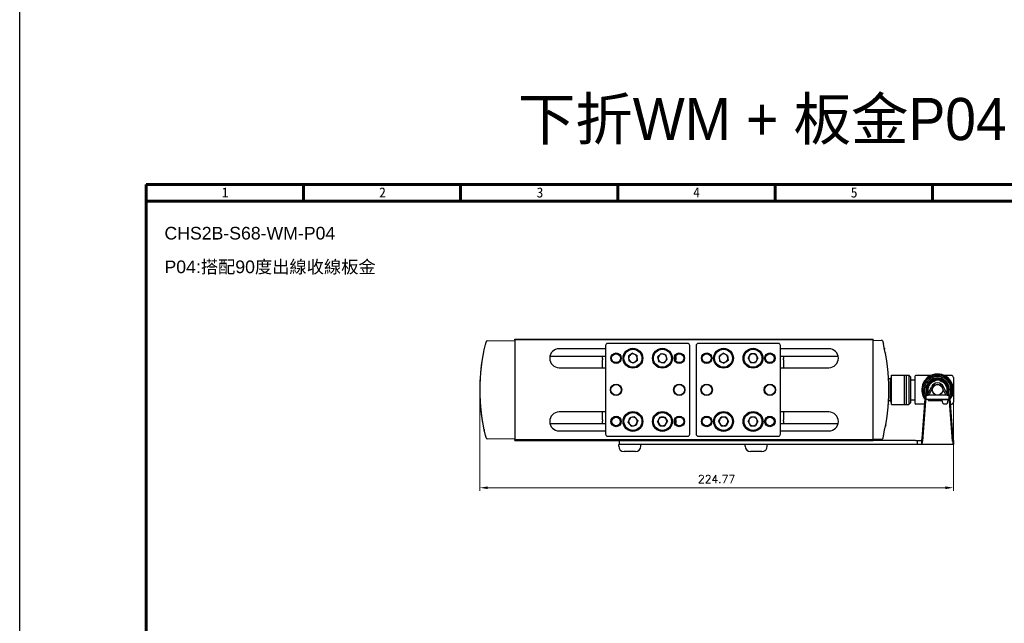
# Model space of a CAD drawing. Header units: inches. Extents: x 0 to 6721, y -3375 to 1330.
# Tile 163 of 198: x 5316 to 5783, y -1236 to -950. Entities that reach past the tile are written whole.
import ezdxf

# ---------------------------------------------------------------- set-up
doc = ezdxf.new("R2010")
doc.units = ezdxf.units.IN
doc.header["$MEASUREMENT"] = 0
for name, color, linetype, lineweight in [('AM_0', 7, 'Continuous', 30), ('AM_5', 3, 'Continuous', 15), ('可見 (ISO)', 7, 'Continuous', 25)]:
    doc.layers.add(name, color=color, linetype=linetype, lineweight=lineweight)
doc.layers.add('BORDER', color=7, linetype='Continuous')
doc.styles.get("Standard").update_dxf_attribs({"font": 'arial.ttf'})
doc.styles.add('尺寸標註', font='romans.shx', dxfattribs={"bigfont": 'CHINESET.SHX'})
doc.styles.add('標題欄', font='txt')
doc.dimstyles.new('CNS1.5$0', dxfattribs={"dimtxt": 3.75, "dimasz": 3.75, "dimexe": 1.5, "dimexo": 1.5, "dimgap": 2.25, "dimtad": 1, "dimtoh": 1, "dimdsep": 46, "dimtxsty": '尺寸標註', "dimcen": 0, "dimclrd": 2, "dimclre": 2, "dimclrt": 1, "dimadec": 0, "dimazin": 2, "dimtp": 0.1, "dimtm": 0.1, "dimtfac": 0.71, "dimtmove": 0, "dimatfit": 0, "dimfxl": 0, "dimlwd": 13, "dimlwe": 13, "dimarcsym": 0})

# ---------------------------------------------------------------- blocks, each defined once
blk = doc.blocks.new('A4-英文圖框-橫式')
at = {"layer": 'BORDER', "color": 123, "linetype": 'Continuous', "lineweight": 60, "ltscale": 25.4}
for p, q in [((2201.45, 183.5), (2201.45, 188.79)), ((2251.2, 183.5), (2251.2, 188.79)), ((2300.95, 183.5), (2300.95, 188.79)), ((2350.7, 183.5), (2350.7, 188.79)), ((2400.45, 183.5), (2400.45, 188.79)), ((2151.7, 183.5), (2549.79, 183.5))]:
    blk.add_line(p, q, dxfattribs=at)
blk.add_lwpolyline([(2151.7, 188.79), (2555.09, 188.79), (2555.09, -95.06), (2151.7, -95.06)], close=True, dxfattribs=at)
at = {"color": 60, "style": '標題欄'}
for s, p in [('1', (2175.64, 184.72)), ('2', (2225.41, 184.72)), ('3', (2275.22, 184.72)), ('4', (2324.76, 184.72)), ('5', (2374.61, 184.72))]:
    blk.add_text(s, height=3.18, dxfattribs=at).set_placement(p)
blk = doc.blocks.new('*D510')
at = {"layer": 'AM_5', "color": 2, "lineweight": 13}
for p, q in [((5534.54, -1126.91), (5534.54, -1173.36)), ((5759.31, -1131.43), (5759.31, -1173.36)), ((5538.29, -1171.86), (5755.56, -1171.86))]:
    blk.add_line(p, q, dxfattribs=at)
at = {"layer": 'AM_5', "color": 2}
for points in [[(5538.29, -1171.24), (5538.29, -1172.49), (5534.54, -1171.86)], [(5755.56, -1171.24), (5755.56, -1172.49), (5759.31, -1171.86)]]:
    blk.add_solid(points, dxfattribs=at)
at = {"layer": 'Defpoints', "color": 0}
for p in [(5534.54, -1125.41), (5759.31, -1129.93), (5759.31, -1171.86)]:
    blk.add_point(p, dxfattribs=at)
at = {"layer": 'AM_5', "color": 1, "insert": (5646.93, -1167.74), "char_height": 3.75, "attachment_point": 5, "style": '尺寸標註'}
blk.add_mtext('224.77', dxfattribs=at)

msp = doc.modelspace()

# ---------------------------------------------------------------- linework, layer by layer
for p, q in [((5754.294, -1131.743), (5753.949, -1130.343)), ((5754.243, -1129.984), (5756.533, -1129.984)), ((5754.286, -1129.984), (5756.49, -1129.984)), ((5756.476, -1131.769), (5756.821, -1130.369)), ((5754.588, -1131.984), (5756.188, -1131.984))]:
    msp.add_line(p, q)
at = {"color": 2}
msp.add_lwpolyline([(5316.223, 789.318), (6721.395, 789.318), (6721.395, -1543.813), (5316.223, -1543.813)], close=True, dxfattribs=at)
for centre, start, end in [((5754.243, -1130.284), 90, 191.30993), ((5756.533, -1130.284), 343.67936, 90), ((5754.588, -1131.684), 191.30993, 270), ((5756.188, -1131.684), 270, 343.67936)]:
    msp.add_arc(centre, 0.3, start, end)
at = {"layer": 'AM_0'}
for p, q in [((5747.165, -1127.579), (5748.917, -1123.976)), ((5747.843, -1127.832), (5749.564, -1124.291)), ((5755.783, -1127.832), (5754.061, -1124.291)), ((5756.43, -1127.517), (5754.709, -1123.976)), ((5754.038, -1129.983), (5748.113, -1129.983)), ((5754.038, -1130.703), (5748.113, -1130.703)), ((5755.513, -1129.983), (5748.256, -1129.983)), ((5755.813, -1129.984), (5755.813, -1129.983)), ((5756.533, -1129.983), (5756.533, -1129.984))]:
    msp.add_line(p, q, dxfattribs=at)
for centre, radius, start, end in [((5751.813, -1125.384), 3.22, 25.92463, 154.07537), ((5751.813, -1125.384), 2.5, 25.92463, 154.07537), ((5748.113, -1127.963), 1.02, 154.07537, 181.12565), ((5748.113, -1129.683), 1.02, 197.10464, 270), ((5748.113, -1127.963), 0.3, 154.07537, 183.82983), ((5755.513, -1127.963), 0.3, 356.17017, 25.92463), ((5755.513, -1127.963), 1.02, 358.87435, 25.92463)]:
    msp.add_arc(centre, radius, start, end, dxfattribs=at)
at = {"layer": '可見 (ISO)'}
for p, q in [((5538.116, -1102.19), (5551.243, -1101.961)), ((5551.243, -1101.711), (5551.243, -1101.411)), ((5551.243, -1101.411), (5721.243, -1101.411)), ((5551.243, -1101.711), (5551.243, -1103.711)), ((5721.243, -1101.711), (5551.243, -1101.711)), ((5557.143, -1101.511), (5553.343, -1101.511)), ((5553.343, -1101.711), (5553.343, -1101.511)), ((5557.143, -1101.711), (5557.143, -1101.511)), ((5719.143, -1101.511), (5715.343, -1101.511)), ((5715.343, -1101.711), (5715.343, -1101.511)), ((5719.143, -1101.711), (5719.143, -1101.511)), ((5721.243, -1101.711), (5721.243, -1101.411)), ((5721.243, -1103.711), (5721.243, -1101.711)), ((5721.243, -1101.961), (5725.274, -1101.891)), ((5551.243, -1103.711), (5551.243, -1147.111)), ((5594.243, -1105.911), (5572.243, -1105.911)), ((5594.243, -1104.411), (5594.243, -1146.411)), ((5633.243, -1103.411), (5595.243, -1103.411)), ((5634.243, -1146.411), (5634.243, -1104.411)), ((5637.243, -1104.411), (5637.243, -1146.411)), ((5676.243, -1103.411), (5638.243, -1103.411)), ((5677.243, -1146.411), (5677.243, -1104.411)), ((5700.243, -1105.911), (5677.243, -1105.911)), ((5721.243, -1147.111), (5721.243, -1103.711)), ((5536.08, -1109.827), (5535.876, -1109.831)), ((5567.855, -1109.411), (5594.243, -1109.411)), ((5592.743, -1110.476), (5592.743, -1109.411)), ((5592.743, -1110.476), (5592.743, -1111.115)), ((5592.743, -1114.911), (5592.743, -1111.115)), ((5607.083, -1108.059), (5605.126, -1109.373)), ((5605.126, -1109.373), (5605.285, -1111.726)), ((5607.403, -1112.764), (5605.285, -1111.726)), ((5607.083, -1108.059), (5609.2, -1109.097)), ((5609.36, -1111.449), (5607.403, -1112.764)), ((5609.36, -1111.449), (5609.2, -1109.097)), ((5620.611, -1108.14), (5618.96, -1109.823)), ((5618.96, -1109.823), (5619.591, -1112.094)), ((5621.875, -1112.683), (5619.591, -1112.094)), ((5620.611, -1108.14), (5622.894, -1108.728)), ((5623.526, -1111), (5621.875, -1112.683)), ((5623.526, -1111), (5622.894, -1108.728)), ((5648.114, -1109.397), (5650.057, -1108.061)), ((5648.114, -1109.397), (5648.3, -1111.747)), ((5648.3, -1111.747), (5650.428, -1112.762)), ((5652.186, -1109.075), (5650.057, -1108.061)), ((5652.371, -1111.426), (5650.428, -1112.762)), ((5652.186, -1109.075), (5652.371, -1111.426)), ((5661.885, -1110.411), (5663.064, -1108.369)), ((5661.885, -1110.411), (5663.064, -1112.453)), ((5665.422, -1108.369), (5663.064, -1108.369)), ((5665.422, -1108.369), (5666.601, -1110.411)), ((5666.601, -1110.411), (5665.422, -1112.453)), ((5677.243, -1109.411), (5704.63, -1109.411)), ((5678.743, -1109.411), (5678.743, -1110.476)), ((5678.743, -1111.115), (5678.743, -1110.476)), ((5678.743, -1111.115), (5678.743, -1114.911)), ((5572.243, -1114.911), (5594.243, -1114.911)), ((5663.064, -1112.453), (5665.422, -1112.453)), ((5677.243, -1114.911), (5700.243, -1114.911)), ((5728.511, -1118.911), (5728.513, -1118.911)), ((5728.513, -1118.935), (5728.513, -1118.911)), ((5729.513, -1120.161), (5728.592, -1120.161)), ((5729.513, -1119.911), (5729.913, -1119.511)), ((5729.513, -1130.911), (5729.513, -1119.911)), ((5729.913, -1132.411), (5729.913, -1118.411)), ((5729.913, -1118.411), (5735.913, -1118.411)), ((5735.913, -1118.411), (5735.913, -1132.411)), ((5735.913, -1118.511), (5736.913, -1118.511)), ((5736.913, -1118.411), (5736.913, -1132.411)), ((5736.913, -1118.411), (5738.108, -1118.411)), ((5738.108, -1118.411), (5738.108, -1132.411)), ((5738.913, -1119.216), (5738.108, -1118.411)), ((5738.913, -1119.216), (5738.913, -1131.606)), ((5738.913, -1120.661), (5741.013, -1120.661)), ((5741.013, -1119.061), (5741.013, -1131.761)), ((5748.759, -1118.561), (5741.513, -1118.561)), ((5744.713, -1121.333), (5744.713, -1121.333)), ((5745.013, -1120.961), (5745.013, -1120.961)), ((5750.628, -1120.707), (5750.628, -1120.707)), ((5752.937, -1120.564), (5752.937, -1120.564)), ((5752.948, -1121.079), (5752.948, -1121.079)), ((5752.997, -1120.707), (5752.997, -1120.707)), ((5758.313, -1118.561), (5754.867, -1118.561)), ((5759.313, -1119.561), (5759.313, -1122.216)), ((5744.713, -1122.994), (5744.713, -1122.995)), ((5746.714, -1125.411), (5746.876, -1125.411)), ((5746.868, -1124.161), (5746.868, -1124.161)), ((5746.876, -1125.411), (5746.877, -1125.411)), ((5747.213, -1125.411), (5747.375, -1125.411)), ((5747.234, -1124.217), (5747.234, -1124.217)), ((5747.375, -1125.411), (5747.376, -1125.411)), ((5756.412, -1125.411), (5756.25, -1125.411)), ((5756.25, -1125.411), (5756.25, -1125.411)), ((5756.912, -1125.411), (5756.749, -1125.411)), ((5756.758, -1124.161), (5756.758, -1124.161)), ((5759.313, -1125.411), (5759.313, -1128.607)), ((5729.513, -1130.661), (5728.592, -1130.661)), ((5738.913, -1130.161), (5741.013, -1130.161)), ((5744.494, -1148.559), (5745.951, -1129.689)), ((5744.713, -1127.828), (5744.713, -1127.828)), ((5744.713, -1129.489), (5744.713, -1129.489)), ((5745.013, -1129.861), (5745.013, -1129.861)), ((5746.313, -1127.983), (5747.313, -1127.983)), ((5746.313, -1127.983), (5746.313, -1129.983)), ((5747.313, -1129.983), (5746.313, -1129.983)), ((5746.868, -1126.661), (5746.868, -1126.661)), ((5756.313, -1127.983), (5747.313, -1127.983)), ((5756.313, -1129.983), (5747.313, -1129.983)), ((5756.313, -1127.983), (5757.313, -1127.983)), ((5757.313, -1129.983), (5756.313, -1129.983)), ((5756.392, -1126.605), (5756.392, -1126.605)), ((5756.758, -1126.661), (5756.758, -1126.661)), ((5757.313, -1129.983), (5757.313, -1127.983)), ((5757.674, -1129.689), (5759.132, -1148.559)), ((5759.313, -1128.607), (5759.313, -1131.261)), ((5728.511, -1131.911), (5728.513, -1131.911)), ((5728.513, -1131.895), (5728.513, -1131.888)), ((5728.513, -1131.911), (5728.513, -1131.895)), ((5729.513, -1130.911), (5729.913, -1131.311)), ((5729.913, -1132.411), (5735.913, -1132.411)), ((5735.913, -1132.311), (5736.913, -1132.311)), ((5736.913, -1132.411), (5738.108, -1132.411)), ((5738.913, -1131.606), (5738.108, -1132.411)), ((5745.753, -1132.261), (5741.513, -1132.261)), ((5746.132, -1130.836), (5744.674, -1149.706)), ((5758.951, -1149.706), (5757.494, -1130.836)), ((5758.313, -1132.261), (5757.873, -1132.261)), ((5594.243, -1135.911), (5572.243, -1135.911)), ((5592.743, -1139.708), (5592.743, -1135.911)), ((5592.743, -1139.708), (5592.743, -1140.346)), ((5604.927, -1140.855), (5605.701, -1138.628)), ((5608.017, -1138.184), (5605.701, -1138.628)), ((5608.017, -1138.184), (5609.559, -1139.968)), ((5609.559, -1139.968), (5608.785, -1142.195)), ((5620.051, -1138.377), (5618.885, -1140.426)), ((5620.051, -1138.377), (5622.409, -1138.362)), ((5622.409, -1138.362), (5623.601, -1140.397)), ((5647.885, -1140.412), (5649.063, -1138.37)), ((5651.421, -1138.369), (5649.063, -1138.37)), ((5651.421, -1138.369), (5652.601, -1140.41)), ((5661.885, -1140.411), (5663.064, -1138.369)), ((5665.422, -1138.37), (5663.064, -1138.369)), ((5665.422, -1138.37), (5666.601, -1140.412)), ((5700.243, -1135.911), (5677.243, -1135.911)), ((5678.743, -1135.911), (5678.743, -1139.708)), ((5678.743, -1140.346), (5678.743, -1139.708)), ((5536.08, -1140.996), (5535.876, -1140.992)), ((5567.855, -1141.411), (5594.243, -1141.411)), ((5592.743, -1141.411), (5592.743, -1140.346)), ((5604.927, -1140.855), (5606.469, -1142.639)), ((5606.469, -1142.639), (5608.785, -1142.195)), ((5620.077, -1142.461), (5618.885, -1140.426)), ((5620.077, -1142.461), (5622.435, -1142.446)), ((5622.435, -1142.446), (5623.601, -1140.397)), ((5647.885, -1140.412), (5649.065, -1142.454)), ((5649.065, -1142.454), (5651.423, -1142.453)), ((5652.601, -1140.41), (5651.423, -1142.453)), ((5661.885, -1140.411), (5663.063, -1142.453)), ((5663.063, -1142.453), (5665.421, -1142.454)), ((5666.601, -1140.412), (5665.421, -1142.454)), ((5677.243, -1141.411), (5704.63, -1141.411)), ((5678.743, -1140.346), (5678.743, -1141.411)), ((5551.243, -1148.861), (5538.116, -1148.632)), ((5551.243, -1147.111), (5551.243, -1149.111)), ((5551.243, -1149.411), (5551.243, -1149.111)), ((5721.243, -1149.111), (5551.243, -1149.111)), ((5551.243, -1149.411), (5721.243, -1149.411)), ((5553.343, -1149.111), (5553.343, -1149.311)), ((5553.343, -1149.311), (5557.143, -1149.311)), ((5557.143, -1149.111), (5557.143, -1149.311)), ((5572.243, -1144.911), (5594.243, -1144.911)), ((5595.243, -1147.411), (5633.243, -1147.411)), ((5600.743, -1149.411), (5600.743, -1151.411)), ((5638.243, -1147.411), (5676.243, -1147.411)), ((5677.243, -1144.911), (5700.243, -1144.911)), ((5715.343, -1149.111), (5715.343, -1149.311)), ((5715.343, -1149.311), (5719.143, -1149.311)), ((5719.143, -1149.111), (5719.143, -1149.311)), ((5721.243, -1149.111), (5721.243, -1147.111)), ((5725.274, -1148.932), (5721.243, -1148.861)), ((5721.243, -1149.411), (5721.243, -1149.111)), ((5741.313, -1149.411), (5721.243, -1149.411)), ((5741.313, -1149.411), (5742.313, -1149.411)), ((5742.313, -1151.411), (5742.313, -1149.411)), ((5742.313, -1149.411), (5744.313, -1149.411)), ((5744.313, -1151.411), (5744.313, -1149.411)), ((5759.313, -1149.411), (5759.313, -1151.411)), ((5600.743, -1151.411), (5600.493, -1151.411)), ((5600.493, -1152.151), (5600.493, -1151.411)), ((5602.743, -1151.411), (5600.743, -1151.411)), ((5741.313, -1151.411), (5602.743, -1151.411)), ((5610.993, -1152.151), (5610.993, -1151.411)), ((5660.493, -1152.151), (5660.493, -1151.411)), ((5670.993, -1152.151), (5670.993, -1151.411)), ((5742.313, -1151.411), (5741.313, -1151.411)), ((5744.313, -1151.411), (5742.313, -1151.411)), ((5759.313, -1151.411), (5744.313, -1151.411)), ((5608.433, -1154.711), (5603.053, -1154.711)), ((5668.433, -1154.711), (5663.053, -1154.711))]:
    msp.add_line(p, q, dxfattribs=at)
for centre, radius in [((5607.243, -1110.411), 4.7), ((5607.243, -1110.411), 4.5), ((5607.243, -1110.411), 4.25), ((5621.243, -1110.411), 4.7), ((5621.243, -1110.411), 4.5), ((5621.243, -1110.411), 4.25), ((5650.243, -1110.411), 4.7), ((5650.243, -1110.411), 4.5), ((5650.243, -1110.411), 4.25), ((5664.243, -1110.411), 4.7), ((5664.243, -1110.411), 4.5), ((5664.243, -1110.411), 4.25), ((5599.243, -1110.411), 2.5), ((5599.243, -1110.411), 2.1), ((5629.243, -1110.411), 2.5), ((5629.243, -1110.411), 2.1), ((5642.243, -1110.411), 2.5), ((5642.243, -1110.411), 2.1), ((5672.243, -1110.411), 2.5), ((5672.243, -1110.411), 2.1), ((5599.243, -1125.411), 2.7), ((5599.243, -1125.411), 2.5), ((5629.243, -1125.411), 2.7), ((5629.243, -1125.411), 2.5), ((5642.243, -1125.411), 2.7), ((5642.243, -1125.411), 2.5), ((5672.243, -1125.411), 2.7), ((5672.243, -1125.411), 2.5), ((5751.813, -1125.411), 2.5), ((5599.243, -1140.411), 2.5), ((5599.243, -1140.411), 2.1), ((5599.243, -1140.411), 2), ((5607.243, -1140.411), 4.7), ((5607.243, -1140.411), 4.5), ((5607.243, -1140.411), 4.25), ((5621.243, -1140.411), 4.7), ((5621.243, -1140.411), 4.5), ((5621.243, -1140.411), 4.25), ((5629.243, -1140.411), 2.5), ((5629.243, -1140.411), 2.1), ((5642.243, -1140.411), 2.5), ((5642.243, -1140.411), 2.1), ((5650.243, -1140.411), 4.7), ((5650.243, -1140.411), 4.5), ((5650.243, -1140.411), 4.25), ((5664.243, -1140.411), 4.7), ((5664.243, -1140.411), 4.5), ((5664.243, -1140.411), 4.25), ((5672.243, -1140.411), 2.5), ((5672.243, -1140.411), 2.1), ((5672.243, -1140.411), 2)]:
    msp.add_circle(centre, radius, dxfattribs=at)
for centre, radius, start, end in [((5538.125, -1102.69), 0.5, 91, 165.54138), ((5725.283, -1102.391), 0.5, 90, 91), ((5725.283, -1102.391), 0.5, 14.65344, 90), ((5572.243, -1110.411), 4.5, 90, 270), ((5595.243, -1104.411), 1, 90, 180), ((5633.243, -1104.411), 1, 0, 90), ((5638.243, -1104.411), 1, 90, 180), ((5676.243, -1104.411), 1, 0, 90), ((5700.243, -1110.411), 4.5, 270, 90), ((5626.243, -1125.411), 91.7, 170.21734, 189.78266), ((5607.243, -1110.411), 2.042, 123.88477, 183.88477), ((5607.243, -1110.411), 2.042, 183.88477, 243.88477), ((5607.243, -1110.411), 2.042, 63.88477, 123.88477), ((5607.243, -1110.411), 2.042, 3.88477, 63.88477), ((5607.243, -1110.411), 2.042, 303.88477, 3.88477), ((5621.243, -1110.411), 2.042, 135.54391, 195.54391), ((5621.243, -1110.411), 2.042, 195.54391, 255.54391), ((5621.243, -1110.411), 2.042, 75.54391, 135.54391), ((5621.243, -1110.411), 2.042, 255.54391, 315.54391), ((5621.243, -1110.411), 2.042, 15.54391, 75.54391), ((5621.243, -1110.411), 2.042, 315.54391, 15.54391), ((5623.243, -1110.411), 4.5, 343.7398, 16.2602), ((5650.243, -1110.411), 2.042, 124.51557, 184.51557), ((5650.243, -1110.411), 2.042, 184.51557, 244.51557), ((5650.243, -1110.411), 2.042, 64.51557, 124.51557), ((5650.243, -1110.411), 2.042, 244.51557, 304.51557), ((5650.243, -1110.411), 2.042, 4.51557, 64.51557), ((5650.243, -1110.411), 2.042, 304.51557, 4.51557), ((5664.243, -1110.411), 2.042, 150, 210), ((5664.243, -1110.411), 2.042, 90, 150), ((5664.243, -1110.411), 2.042, 210, 270), ((5664.243, -1110.411), 2.042, 30, 90), ((5664.243, -1110.411), 2.042, 270, 330), ((5664.243, -1110.411), 2.042, 330, 30), ((5607.243, -1110.411), 2.042, 243.88477, 303.88477), ((5741.513, -1119.061), 0.5, 90, 180), ((5751.813, -1125.411), 7.5, 321.74858, 169.64907), ((5751.813, -1125.411), 7, 326.34028, 213.65972), ((5751.813, -1125.411), 6.375, 332.91289, 207.08711), ((5751.813, -1125.411), 5.625, 332.79157, 207.20843), ((5751.813, -1125.411), 5.5, 332.12007, 207.87993), ((5751.813, -1125.411), 5.45, 331.84163, 208.15837), ((5758.313, -1119.561), 1, 0, 90), ((5751.813, -1125.411), 7.5, 190.35093, 218.25142), ((5741.513, -1131.761), 0.5, 180, 270), ((5758.313, -1131.261), 1, 270, 0), ((5572.243, -1140.411), 4.5, 90, 270), ((5607.243, -1140.411), 2.042, 160.84445, 220.84445), ((5607.243, -1140.411), 2.042, 100.84445, 160.84445), ((5607.243, -1140.411), 2.042, 40.84445, 100.84445), ((5607.243, -1140.411), 2.042, 340.84445, 40.84445), ((5621.243, -1140.411), 2.042, 150.36064, 210.36064), ((5621.243, -1140.411), 2.042, 90.36064, 150.36064), ((5621.243, -1140.411), 2.042, 30.36064, 90.36064), ((5621.243, -1140.411), 2.042, 330.36064, 30.36064), ((5623.243, -1140.411), 4.5, 343.7398, 16.2602), ((5650.243, -1140.411), 2.042, 150.02589, 210.02589), ((5650.243, -1140.411), 2.042, 90.02589, 150.02589), ((5650.243, -1140.411), 2.042, 30.02589, 90.02589), ((5650.243, -1140.411), 2.042, 330.02589, 30.02589), ((5664.243, -1140.411), 2.042, 149.98856, 209.98856), ((5664.243, -1140.411), 2.042, 89.98856, 149.98856), ((5664.243, -1140.411), 2.042, 29.98856, 89.98856), ((5664.243, -1140.411), 2.042, 329.98856, 29.98856), ((5700.243, -1140.411), 4.5, 270, 90), ((5607.243, -1140.411), 2.042, 220.84445, 280.84445), ((5607.243, -1140.411), 2.042, 280.84445, 340.84445), ((5621.243, -1140.411), 2.042, 210.36064, 270.36064), ((5621.243, -1140.411), 2.042, 270.36064, 330.36064), ((5650.243, -1140.411), 2.042, 210.02589, 270.02589), ((5650.243, -1140.411), 2.042, 270.02589, 330.02589), ((5664.243, -1140.411), 2.042, 209.98856, 269.98856), ((5664.243, -1140.411), 2.042, 269.98856, 329.98856), ((5538.125, -1148.132), 0.5, 194.45862, 269), ((5595.243, -1146.411), 1, 180, 270), ((5633.243, -1146.411), 1, 270, 0), ((5638.243, -1146.411), 1, 180, 270), ((5676.243, -1146.411), 1, 270, 0), ((5725.283, -1148.432), 0.5, 269, 345.34656), ((5603.053, -1152.151), 2.56, 180, 270), ((5608.433, -1152.151), 2.56, 270, 0), ((5663.053, -1152.151), 2.56, 180, 270), ((5668.433, -1152.151), 2.56, 270, 0)]:
    msp.add_arc(centre, radius, start, end, dxfattribs=at)
for centre, major_axis, ratio, start_param, end_param in [((5658.548, -1122.825), (9.659, -79.558), 0.8739141, 1.4327493, 1.7088433), ((5658.548, -1127.998), (-9.659, -79.558), 0.8739141, 1.4327493, 1.7088433), ((5746.313, -1131.983), (0, 4), 0.1103295, 0, 0.9599311), ((5746.313, -1131.983), (0, -2), 0.1103295, 3.1415927, 4.1015237), ((5757.313, -1131.983), (0, -4), 0.1103295, 2.1816616, 3.1415927), ((5757.313, -1131.983), (0, 2), 0.1103295, 5.3232542, 6.2831853), ((5744.313, -1147.411), (0, 2), 0.1103295, 3.1415927, 4.1015237), ((5759.313, -1147.411), (0, -2), 0.1103295, 5.3232542, 6.2831853), ((5744.313, -1147.411), (0, -4), 0.1103295, 0, 0.9599311), ((5759.313, -1147.411), (0, 4), 0.1103295, 2.1816616, 3.1415927)]:
    msp.add_ellipse(centre, major_axis=major_axis, ratio=ratio, start_param=start_param, end_param=end_param, dxfattribs=at)
for points, knots in [([(5537.325, -1103.828), (5537.365, -1103.664), (5537.404, -1103.502), (5537.442, -1103.352), (5537.479, -1103.202), (5537.514, -1103.061), (5537.544, -1102.944), (5537.559, -1102.885), (5537.573, -1102.83), (5537.585, -1102.783), (5537.597, -1102.737), (5537.607, -1102.697), (5537.615, -1102.665), (5537.624, -1102.632), (5537.63, -1102.607), (5537.634, -1102.591), (5537.639, -1102.574), (5537.641, -1102.566), (5537.641, -1102.566)], [0, 0, 0, 0, 0.0005003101, 0.0005003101, 0.0005003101, 0.0010006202, 0.0010006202, 0.0010006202, 0.0012523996, 0.0012523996, 0.0012523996, 0.0015009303, 0.0015009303, 0.0015009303, 0.0017510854, 0.0017510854, 0.0017510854, 0.0020012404, 0.0020012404, 0.0020012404, 0.0020012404]), ([(5725.767, -1102.264), (5725.767, -1102.264), (5725.776, -1102.299), (5725.792, -1102.362), (5725.801, -1102.394), (5725.811, -1102.434), (5725.823, -1102.48), (5725.835, -1102.527), (5725.848, -1102.579), (5725.863, -1102.637), (5725.878, -1102.695), (5725.895, -1102.759), (5725.912, -1102.827), (5725.929, -1102.895), (5725.947, -1102.966), (5725.966, -1103.042), (5726.004, -1103.192), (5726.044, -1103.352), (5726.084, -1103.516)], [0, 0, 0, 0, 0.000500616, 0.000500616, 0.000500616, 0.0007511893, 0.0007511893, 0.0007511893, 0.0010020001, 0.0010020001, 0.0010020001, 0.0012530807, 0.0012530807, 0.0012530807, 0.0015043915, 0.0015043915, 0.0015043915, 0.0020074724, 0.0020074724, 0.0020074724, 0.0020074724]), ([(5537.325, -1146.995), (5535.612, -1139.937), (5534.743, -1132.674), (5534.743, -1125.411), (5534.743, -1118.148), (5535.612, -1110.886), (5537.325, -1103.828)], [2.90346211, 2.90346211, 2.90346211, 2.90346211, 3.14159265, 3.14159265, 3.14159265, 3.3797232, 3.3797232, 3.3797232, 3.3797232]), ([(5537.451, -1103.315), (5537.455, -1103.3), (5537.458, -1103.287), (5537.469, -1103.242), (5537.474, -1103.221), (5537.475, -1103.219), (5537.475, -1103.219), (5537.475, -1103.219)], [0, 0, 0, 0, 0.016458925, 0.016458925, 0.06603388, 0.06603388, 0.068068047, 0.068068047, 0.068068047, 0.068068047]), ([(5537.451, -1103.315), (5537.455, -1103.3), (5537.458, -1103.287), (5537.469, -1103.242), (5537.474, -1103.221), (5537.475, -1103.219), (5537.475, -1103.219), (5537.475, -1103.219)], [0, 0, 0, 0, 0.016458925, 0.016458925, 0.06603388, 0.06603388, 0.068068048, 0.068068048, 0.068068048, 0.068068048]), ([(5536.312, -1108.539), (5536.312, -1108.539), (5536.312, -1108.539), (5536.312, -1108.539), (5536.312, -1108.538), (5536.313, -1108.535), (5536.313, -1108.534), (5536.313, -1108.533)], [0.028709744, 0.028709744, 0.028709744, 0.028709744, 0.031483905, 0.031483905, 0.040053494, 0.040053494, 0.045899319, 0.045899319, 0.045899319, 0.045899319]), ([(5536.312, -1108.539), (5536.312, -1108.539), (5536.312, -1108.539), (5536.312, -1108.539), (5536.312, -1108.538), (5536.313, -1108.535), (5536.313, -1108.534), (5536.313, -1108.533)], [0.028711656, 0.028711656, 0.028711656, 0.028711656, 0.031483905, 0.031483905, 0.040053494, 0.040053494, 0.045899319, 0.045899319, 0.045899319, 0.045899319]), ([(5727.315, -1109.311), (5727.317, -1109.32), (5727.318, -1109.326), (5727.318, -1109.328), (5727.318, -1109.328), (5727.318, -1109.328), (5727.318, -1109.328), (5727.318, -1109.328)], [0, 0, 0, 0, 0.024967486, 0.024967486, 0.029645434, 0.029645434, 0.029658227, 0.029658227, 0.029658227, 0.029658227]), ([(5728.484, -1118.535), (5728.484, -1118.535), (5728.484, -1118.535), (5728.484, -1118.535), (5728.484, -1118.536), (5728.484, -1118.541), (5728.485, -1118.548), (5728.486, -1118.559), (5728.486, -1118.559), (5728.486, -1118.56), (5728.486, -1118.56), (5728.486, -1118.56), (5728.486, -1118.56), (5728.486, -1118.561), (5728.486, -1118.561), (5728.486, -1118.561)], [0.037522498, 0.037522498, 0.037522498, 0.037522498, 0.038504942, 0.038504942, 0.051157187, 0.051157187, 0.089126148, 0.089126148, 0.090905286, 0.090905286, 0.091572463, 0.091572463, 0.091697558, 0.091697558, 0.091709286, 0.091709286, 0.091709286, 0.091709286]), ([(5746.876, -1125.411), (5746.877, -1124.881), (5746.965, -1124.343), (5747.305, -1123.333), (5747.563, -1122.848), (5748.212, -1121.997), (5748.612, -1121.619), (5749.291, -1121.162), (5749.541, -1121.023), (5749.8, -1120.907)], [0, 0, 0, 0, 0.15921115, 0.15921115, 0.31979474, 0.31979474, 0.48036495, 0.48036495, 0.56551284, 0.56551284, 0.56551284, 0.56551284]), ([(5747.541, -1119.247), (5747.503, -1119.273), (5747.463, -1119.292), (5747.424, -1119.304), (5747.404, -1119.31), (5747.385, -1119.314), (5747.366, -1119.318), (5747.356, -1119.319), (5747.347, -1119.32), (5747.338, -1119.321), (5747.333, -1119.322), (5747.329, -1119.322), (5747.324, -1119.323), (5747.32, -1119.323), (5747.316, -1119.323), (5747.311, -1119.323), (5747.225, -1119.327), (5747.133, -1119.308), (5747.045, -1119.271)], [0, 0, 0, 0, 0.25, 0.25, 0.25, 0.375, 0.375, 0.375, 0.4375, 0.4375, 0.4375, 0.46875, 0.46875, 0.46875, 0.5, 0.5, 0.5, 0.99999871, 0.99999871, 0.99999871, 0.99999871]), ([(5747.055, -1123.345), (5747.277, -1122.834), (5747.587, -1122.354), (5748.337, -1121.523), (5748.788, -1121.163), (5749.769, -1120.614), (5750.312, -1120.418), (5751.418, -1120.212), (5751.995, -1120.2), (5753.108, -1120.36), (5753.659, -1120.535), (5754.662, -1121.043), (5755.128, -1121.385), (5755.915, -1122.188), (5756.246, -1122.661), (5756.518, -1123.226), (5756.545, -1123.285), (5756.571, -1123.345)], [0, 0, 0, 0, 0.167078, 0.167078, 0.3357724, 0.3357724, 0.5044512, 0.5044512, 0.6731636, 0.6731636, 0.841893, 0.841893, 1.0106271, 1.0106271, 1.1793517, 1.1793517, 1.198802, 1.198802, 1.198802, 1.198802]), ([(5747.609, -1123.336), (5747.833, -1122.885), (5748.133, -1122.464), (5748.847, -1121.747), (5749.27, -1121.442), (5750.181, -1120.99), (5750.679, -1120.837), (5751.687, -1120.7), (5752.209, -1120.715), (5753.207, -1120.909), (5753.696, -1121.091), (5754.579, -1121.595), (5754.984, -1121.923), (5755.597, -1122.614), (5755.832, -1122.964), (5756.016, -1123.336)], [0, 0, 0, 0, 0.1510889, 0.1510889, 0.3035424, 0.3035424, 0.4560219, 0.4560219, 0.6085363, 0.6085363, 0.7610413, 0.7610413, 0.9134956, 0.9134956, 1.0379783, 1.0379783, 1.0379783, 1.0379783]), ([(5749.782, -1121.469), (5749.9, -1121.408), (5750.022, -1121.351), (5750.249, -1121.251), (5750.356, -1121.206), (5750.487, -1121.154), (5750.523, -1121.14), (5750.609, -1121.105), (5750.654, -1121.086), (5750.687, -1121.069), (5750.694, -1121.066), (5750.694, -1121.066)], [0, 0, 0, 0, 0.0398539, 0.0398539, 0.078478, 0.078478, 0.09515563, 0.09515563, 0.12356186, 0.12356186, 0.13513432, 0.13513432, 0.13513432, 0.13513432]), ([(5749.8, -1120.907), (5749.914, -1120.856), (5750.031, -1120.808), (5750.249, -1120.723), (5750.354, -1120.684), (5750.525, -1120.622), (5750.594, -1120.597), (5750.662, -1120.57), (5750.678, -1120.563), (5750.698, -1120.554), (5750.704, -1120.55), (5750.704, -1120.55)], [0, 0, 0, 0, 0.03737858, 0.03737858, 0.07443829, 0.07443829, 0.10791003, 0.10791003, 0.12138699, 0.12138699, 0.13236029, 0.13236029, 0.13236029, 0.13236029]), ([(5752.922, -1120.553), (5752.922, -1120.553), (5752.922, -1120.553), (5752.924, -1120.554), (5752.929, -1120.556), (5752.947, -1120.565), (5752.964, -1120.572), (5753.015, -1120.592), (5753.053, -1120.606), (5753.153, -1120.642), (5753.22, -1120.666), (5753.373, -1120.723), (5753.463, -1120.757), (5753.643, -1120.829), (5753.735, -1120.868), (5753.826, -1120.908)], [0.02904236, 0.02904236, 0.02904236, 0.02904236, 0.03083092, 0.03083092, 0.03990337, 0.03990337, 0.05435536, 0.05435536, 0.07479328, 0.07479328, 0.10164983, 0.10164983, 0.13219651, 0.13219651, 0.16188825, 0.16188825, 0.16188825, 0.16188825]), ([(5752.933, -1121.067), (5752.933, -1121.067), (5752.933, -1121.067), (5752.936, -1121.068), (5752.941, -1121.071), (5752.96, -1121.081), (5752.978, -1121.089), (5753.031, -1121.111), (5753.07, -1121.127), (5753.172, -1121.167), (5753.239, -1121.194), (5753.394, -1121.258), (5753.484, -1121.297), (5753.664, -1121.379), (5753.755, -1121.423), (5753.843, -1121.469)], [0.02840709, 0.02840709, 0.02840709, 0.02840709, 0.03068516, 0.03068516, 0.03996085, 0.03996085, 0.05474998, 0.05474998, 0.07543963, 0.07543963, 0.10260891, 0.10260891, 0.13364156, 0.13364156, 0.16363703, 0.16363703, 0.16363703, 0.16363703]), ([(5753.826, -1120.908), (5754.309, -1121.125), (5754.764, -1121.424), (5755.548, -1122.145), (5755.886, -1122.577), (5756.4, -1123.516), (5756.582, -1124.035), (5756.724, -1124.842), (5756.749, -1125.127), (5756.749, -1125.412)], [0, 0, 0, 0, 0.15899681, 0.15899681, 0.31953251, 0.31953251, 0.48008444, 0.48008444, 0.56542865, 0.56542865, 0.56542865, 0.56542865]), ([(5756.085, -1119.247), (5756.152, -1119.294), (5756.23, -1119.319), (5756.389, -1119.327), (5756.467, -1119.314), (5756.558, -1119.281), (5756.57, -1119.276), (5756.581, -1119.271)], [0.000001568, 0.000001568, 0.000001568, 0.000001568, 0.037733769, 0.037733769, 0.070683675, 0.070683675, 0.075426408, 0.075426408, 0.075426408, 0.075426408]), ([(5744.435, -1124.064), (5744.354, -1124.509), (5744.313, -1124.96), (5744.313, -1125.412), (5744.313, -1125.863), (5744.354, -1126.314), (5744.435, -1126.759)], [0, 0, 0, 0, 0.0013545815, 0.0013545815, 0.0013545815, 0.0027097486, 0.0027097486, 0.0027097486, 0.0027097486]), ([(5746.707, -1124.236), (5746.707, -1124.236), (5746.707, -1124.236), (5746.708, -1124.234), (5746.711, -1124.229), (5746.719, -1124.212), (5746.726, -1124.195), (5746.746, -1124.145), (5746.76, -1124.107), (5746.796, -1124.008), (5746.82, -1123.941), (5746.876, -1123.787), (5746.91, -1123.697), (5746.98, -1123.52), (5747.017, -1123.432), (5747.055, -1123.345)], [0.02934045, 0.02934045, 0.02934045, 0.02934045, 0.03095249, 0.03095249, 0.03998708, 0.03998708, 0.05438784, 0.05438784, 0.07489663, 0.07489663, 0.10186508, 0.10186508, 0.13255013, 0.13255013, 0.1610378, 0.1610378, 0.1610378, 0.1610378]), ([(5747.276, -1127.352), (5747.127, -1127.002), (5747.017, -1126.634), (5746.902, -1125.982), (5746.877, -1125.696), (5746.876, -1125.411)], [0.36671283, 0.36671283, 0.36671283, 0.36671283, 0.48010002, 0.48010002, 0.5655158, 0.5655158, 0.5655158, 0.5655158]), ([(5747.222, -1124.232), (5747.222, -1124.232), (5747.222, -1124.232), (5747.223, -1124.23), (5747.226, -1124.225), (5747.235, -1124.206), (5747.243, -1124.189), (5747.265, -1124.137), (5747.28, -1124.098), (5747.32, -1123.997), (5747.347, -1123.93), (5747.41, -1123.775), (5747.447, -1123.685), (5747.526, -1123.509), (5747.567, -1123.422), (5747.609, -1123.336)], [0.02876921, 0.02876921, 0.02876921, 0.02876921, 0.03081794, 0.03081794, 0.04003151, 0.04003151, 0.05473033, 0.05473033, 0.07545463, 0.07545463, 0.10268552, 0.10268552, 0.13377126, 0.13377126, 0.16244038, 0.16244038, 0.16244038, 0.16244038]), ([(5747.375, -1125.411), (5747.376, -1124.934), (5747.455, -1124.451), (5747.761, -1123.543), (5747.993, -1123.106), (5748.576, -1122.341), (5748.936, -1122.002), (5749.479, -1121.636), (5749.628, -1121.548), (5749.782, -1121.469)], [0, 0, 0, 0, 0.14320104, 0.14320104, 0.28755049, 0.28755049, 0.43192589, 0.43192589, 0.48388286, 0.48388286, 0.48388286, 0.48388286]), ([(5747.583, -1126.748), (5747.499, -1126.482), (5747.439, -1126.207), (5747.386, -1125.76), (5747.375, -1125.585), (5747.375, -1125.411)], [0.34853527, 0.34853527, 0.34853527, 0.34853527, 0.43169768, 0.43169768, 0.48388567, 0.48388567, 0.48388567, 0.48388567]), ([(5753.843, -1121.469), (5754.267, -1121.687), (5754.66, -1121.978), (5755.328, -1122.665), (5755.61, -1123.07), (5756.025, -1123.938), (5756.162, -1124.413), (5756.24, -1125.063), (5756.25, -1125.237), (5756.25, -1125.411)], [0, 0, 0, 0, 0.1430279, 0.1430279, 0.28733668, 0.28733668, 0.43169768, 0.43169768, 0.48388567, 0.48388567, 0.48388567, 0.48388567]), ([(5756.016, -1123.336), (5756.074, -1123.451), (5756.128, -1123.57), (5756.223, -1123.791), (5756.265, -1123.897), (5756.332, -1124.065), (5756.359, -1124.133), (5756.392, -1124.21), (5756.405, -1124.233), (5756.405, -1124.233)], [0, 0, 0, 0, 0.0386648, 0.0386648, 0.07654886, 0.07654886, 0.11033668, 0.11033668, 0.13315612, 0.13315612, 0.13315612, 0.13315612]), ([(5756.749, -1125.412), (5756.749, -1125.942), (5756.66, -1126.48), (5756.449, -1127.107), (5756.402, -1127.231), (5756.35, -1127.352)], [0, 0, 0, 0, 0.15921259, 0.15921259, 0.19865918, 0.19865918, 0.19865918, 0.19865918]), ([(5756.571, -1123.345), (5756.619, -1123.457), (5756.666, -1123.571), (5756.749, -1123.786), (5756.787, -1123.889), (5756.848, -1124.058), (5756.873, -1124.127), (5756.899, -1124.194), (5756.906, -1124.21), (5756.916, -1124.23), (5756.919, -1124.237), (5756.919, -1124.237)], [0, 0, 0, 0, 0.03662619, 0.03662619, 0.07316102, 0.07316102, 0.10658162, 0.10658162, 0.12014484, 0.12014484, 0.13114985, 0.13114985, 0.13114985, 0.13114985]), ([(5759.313, -1122.216), (5759.313, -1122.289), (5759.313, -1122.38), (5759.313, -1122.488), (5759.313, -1122.542), (5759.313, -1122.6), (5759.313, -1122.663), (5759.313, -1122.726), (5759.313, -1122.793), (5759.313, -1122.864), (5759.313, -1122.905), (5759.313, -1122.948), (5759.313, -1122.99), (5759.313, -1123.323), (5759.313, -1123.579), (5759.313, -1123.756), (5759.313, -1123.758), (5759.313, -1123.76), (5759.313, -1123.764), (5759.313, -1124.042), (5759.313, -1124.301), (5759.313, -1124.541), (5759.313, -1124.549), (5759.313, -1124.555), (5759.313, -1124.564), (5759.313, -1124.707), (5759.313, -1124.849), (5759.313, -1124.991), (5759.313, -1125.132), (5759.313, -1125.272), (5759.313, -1125.411)], [0, 0, 0, 0, 0.109375, 0.109375, 0.109375, 0.1640625, 0.1640625, 0.1640625, 0.21875, 0.21875, 0.21875, 0.25, 0.25, 0.25, 0.4960938, 0.4960938, 0.4960938, 0.5, 0.5, 0.5, 0.7421875, 0.7421875, 0.7421875, 0.75, 0.75, 0.75, 0.875, 0.875, 0.875, 1, 1, 1, 1]), ([(5747.055, -1127.478), (5747.006, -1127.366), (5746.96, -1127.251), (5746.877, -1127.037), (5746.839, -1126.934), (5746.778, -1126.765), (5746.753, -1126.696), (5746.726, -1126.629), (5746.719, -1126.613), (5746.71, -1126.593), (5746.706, -1126.586), (5746.706, -1126.586)], [0, 0, 0, 0, 0.03662619, 0.03662619, 0.07316102, 0.07316102, 0.10658162, 0.10658162, 0.12014484, 0.12014484, 0.13114985, 0.13114985, 0.13114985, 0.13114985]), ([(5747.139, -1127.661), (5747.138, -1127.659), (5747.137, -1127.657), (5747.108, -1127.596), (5747.081, -1127.537), (5747.055, -1127.478)], [1.178696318, 1.178696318, 1.178696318, 1.178696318, 1.17935174, 1.17935174, 1.198802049, 1.198802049, 1.198802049, 1.198802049]), ([(5747.417, -1127.062), (5747.383, -1126.981), (5747.352, -1126.904), (5747.293, -1126.757), (5747.266, -1126.689), (5747.233, -1126.613), (5747.221, -1126.589), (5747.221, -1126.589)], [0.047850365, 0.047850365, 0.047850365, 0.047850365, 0.076548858, 0.076548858, 0.110336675, 0.110336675, 0.133156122, 0.133156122, 0.133156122, 0.133156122]), ([(5747.894, -1127.983), (5747.873, -1127.951), (5747.852, -1127.919), (5747.832, -1127.886), (5747.83, -1127.883), (5747.828, -1127.879), (5747.826, -1127.876)], [0.980858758, 0.980858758, 0.980858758, 0.980858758, 0.992370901, 0.992370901, 0.992370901, 0.993505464, 0.993505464, 0.993505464, 0.993505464]), ([(5748.199, -1127.983), (5748.114, -1127.864), (5748.035, -1127.74), (5747.963, -1127.614), (5747.96, -1127.609), (5747.958, -1127.605), (5747.955, -1127.601)], [0.210480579, 0.210480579, 0.210480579, 0.210480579, 0.254126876, 0.254126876, 0.254126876, 0.255576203, 0.255576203, 0.255576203, 0.255576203]), ([(5756.404, -1126.59), (5756.404, -1126.59), (5756.404, -1126.591), (5756.403, -1126.593), (5756.4, -1126.598), (5756.391, -1126.617), (5756.383, -1126.634), (5756.361, -1126.686), (5756.345, -1126.724), (5756.305, -1126.825), (5756.279, -1126.893), (5756.237, -1126.997), (5756.223, -1127.029), (5756.209, -1127.063)], [0.028769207, 0.028769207, 0.028769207, 0.028769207, 0.030817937, 0.030817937, 0.040031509, 0.040031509, 0.054730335, 0.054730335, 0.075454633, 0.075454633, 0.102685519, 0.102685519, 0.114578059, 0.114578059, 0.114578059, 0.114578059]), ([(5756.918, -1126.587), (5756.918, -1126.587), (5756.918, -1126.587), (5756.917, -1126.589), (5756.915, -1126.593), (5756.907, -1126.611), (5756.899, -1126.628), (5756.88, -1126.678), (5756.866, -1126.716), (5756.829, -1126.815), (5756.805, -1126.882), (5756.749, -1127.035), (5756.715, -1127.125), (5756.645, -1127.303), (5756.609, -1127.391), (5756.571, -1127.478)], [0.02934045, 0.02934045, 0.02934045, 0.02934045, 0.03095249, 0.03095249, 0.03998708, 0.03998708, 0.05438784, 0.05438784, 0.07489663, 0.07489663, 0.10186508, 0.10186508, 0.13255013, 0.13255013, 0.1610378, 0.1610378, 0.1610378, 0.1610378]), ([(5728.486, -1132.262), (5728.486, -1132.262), (5728.486, -1132.262), (5728.486, -1132.264), (5728.486, -1132.265), (5728.486, -1132.268), (5728.485, -1132.27), (5728.485, -1132.279), (5728.484, -1132.284), (5728.484, -1132.287), (5728.484, -1132.288), (5728.484, -1132.288)], [0, 0, 0, 0, 0.000976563, 0.000976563, 0.004882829, 0.004882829, 0.012695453, 0.012695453, 0.043953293, 0.043953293, 0.057148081, 0.057148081, 0.057148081, 0.057148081]), ([(5727.094, -1142.704), (5727.094, -1142.704), (5727.094, -1142.704), (5727.094, -1142.705), (5727.094, -1142.706), (5727.093, -1142.708), (5727.093, -1142.709), (5727.093, -1142.711)], [0.028314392, 0.028314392, 0.028314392, 0.028314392, 0.030949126, 0.030949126, 0.039318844, 0.039318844, 0.045822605, 0.045822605, 0.045822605, 0.045822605]), ([(5727.213, -1142.071), (5727.213, -1142.071), (5727.213, -1142.071), (5727.213, -1142.071), (5727.213, -1142.071), (5727.213, -1142.072), (5727.213, -1142.072), (5727.213, -1142.072), (5727.213, -1142.072), (5727.213, -1142.076), (5727.212, -1142.079), (5727.208, -1142.101), (5727.204, -1142.12), (5727.191, -1142.191), (5727.181, -1142.245), (5727.147, -1142.424), (5727.122, -1142.559), (5727.094, -1142.704)], [0, 0, 0, 0, 0.000010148, 0.000010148, 0.000030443, 0.000030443, 0.000071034, 0.000071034, 0.000154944, 0.000154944, 0.001945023, 0.001945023, 0.011493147, 0.011493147, 0.036972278, 0.036972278, 0.092290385, 0.092290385, 0.092290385, 0.092290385]), ([(5727.318, -1141.494), (5727.318, -1141.494), (5727.318, -1141.494), (5727.318, -1141.494), (5727.318, -1141.494), (5727.318, -1141.494), (5727.318, -1141.495), (5727.318, -1141.498), (5727.317, -1141.499), (5727.317, -1141.502), (5727.317, -1141.502), (5727.317, -1141.504), (5727.317, -1141.504), (5727.316, -1141.505), (5727.316, -1141.505), (5727.316, -1141.505), (5727.316, -1141.505), (5727.316, -1141.505)], [0.02851313, 0.02851313, 0.02851313, 0.02851313, 0.02880494, 0.02880494, 0.031982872, 0.031982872, 0.041517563, 0.041517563, 0.04866818, 0.04866818, 0.051349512, 0.051349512, 0.053360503, 0.053360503, 0.053549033, 0.053549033, 0.053619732, 0.053619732, 0.053619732, 0.053619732]), ([(5537.641, -1148.257), (5537.641, -1148.257), (5537.632, -1148.222), (5537.615, -1148.158), (5537.607, -1148.125), (5537.596, -1148.085), (5537.585, -1148.038), (5537.573, -1147.991), (5537.559, -1147.938), (5537.544, -1147.88), (5537.529, -1147.821), (5537.513, -1147.755), (5537.496, -1147.687), (5537.479, -1147.619), (5537.461, -1147.547), (5537.442, -1147.471), (5537.404, -1147.319), (5537.365, -1147.159), (5537.325, -1146.995)], [0, 0, 0, 0, 0.0005013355, 0.0005013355, 0.0005013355, 0.0007522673, 0.0007522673, 0.0007522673, 0.0010034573, 0.0010034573, 0.0010034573, 0.0012549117, 0.0012549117, 0.0012549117, 0.0015065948, 0.0015065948, 0.0015065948, 0.0020104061, 0.0020104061, 0.0020104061, 0.0020104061]), ([(5726.084, -1147.307), (5726.044, -1147.47), (5726.004, -1147.632), (5725.966, -1147.781), (5725.929, -1147.93), (5725.893, -1148.069), (5725.863, -1148.185), (5725.848, -1148.244), (5725.834, -1148.297), (5725.822, -1148.344), (5725.811, -1148.389), (5725.801, -1148.428), (5725.792, -1148.46), (5725.776, -1148.524), (5725.767, -1148.558), (5725.767, -1148.558)], [0, 0, 0, 0, 0.0005001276, 0.0005001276, 0.0005001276, 0.0010002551, 0.0010002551, 0.0010002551, 0.0012519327, 0.0012519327, 0.0012519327, 0.0015003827, 0.0015003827, 0.0015003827, 0.0020005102, 0.0020005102, 0.0020005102, 0.0020005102]), ([(5725.894, -1148.064), (5725.89, -1148.079), (5725.887, -1148.093), (5725.875, -1148.14), (5725.87, -1148.16), (5725.869, -1148.163), (5725.869, -1148.163), (5725.869, -1148.163)], [0, 0, 0, 0, 0.016889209, 0.016889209, 0.067760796, 0.067760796, 0.069714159, 0.069714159, 0.069714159, 0.069714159]), ([(5725.975, -1147.746), (5725.973, -1147.753), (5725.972, -1147.757), (5725.971, -1147.762), (5725.971, -1147.764), (5725.97, -1147.765), (5725.97, -1147.765), (5725.97, -1147.765)], [0, 0, 0, 0, 0.016610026, 0.016610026, 0.025473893, 0.025473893, 0.031052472, 0.031052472, 0.031052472, 0.031052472])]:
    msp.add_open_spline(points, degree=3, knots=knots, dxfattribs=at)
for points in [[(5726.58, -1105.637), (5726.618, -1105.808), (5726.656, -1105.979), (5726.691, -1106.145)], [(5727.033, -1107.803), (5727.048, -1107.884), (5727.061, -1107.95), (5727.071, -1108)], [(5727.092, -1108.108), (5727.093, -1108.114), (5727.094, -1108.118), (5727.094, -1108.118)], [(5747.433, -1119.301), (5747.43, -1119.302), (5747.427, -1119.303), (5747.424, -1119.304)], [(5750.678, -1121.078), (5750.678, -1121.078), (5750.678, -1121.079), (5750.677, -1121.079)], [(5750.689, -1120.562), (5750.689, -1120.562), (5750.688, -1120.563), (5750.688, -1120.563)], [(5756.25, -1125.411), (5756.25, -1125.856), (5756.181, -1126.306), (5756.048, -1126.731)], [(5756.394, -1124.221), (5756.394, -1124.221), (5756.393, -1124.221), (5756.393, -1124.22)], [(5756.749, -1125.412), (5756.749, -1125.412), (5756.749, -1125.412), (5756.749, -1125.412)], [(5756.907, -1124.221), (5756.907, -1124.221), (5756.907, -1124.221), (5756.907, -1124.22)], [(5746.718, -1126.602), (5746.719, -1126.602), (5746.719, -1126.602), (5746.719, -1126.602)], [(5747.232, -1126.602), (5747.232, -1126.602), (5747.232, -1126.602), (5747.232, -1126.602)], [(5755.67, -1127.601), (5755.595, -1127.733), (5755.514, -1127.86), (5755.426, -1127.983)], [(5755.8, -1127.876), (5755.778, -1127.912), (5755.755, -1127.948), (5755.732, -1127.983)], [(5756.571, -1127.478), (5756.544, -1127.539), (5756.516, -1127.6), (5756.487, -1127.661)], [(5536.314, -1142.294), (5536.313, -1142.288), (5536.312, -1142.284), (5536.312, -1142.284)], [(5536.314, -1142.294), (5536.313, -1142.288), (5536.312, -1142.284), (5536.312, -1142.284)], [(5536.37, -1142.59), (5536.355, -1142.512), (5536.343, -1142.447), (5536.333, -1142.398)], [(5536.804, -1144.723), (5536.766, -1144.548), (5536.729, -1144.374), (5536.694, -1144.205)]]:
    msp.add_open_spline(points, degree=3, dxfattribs=at)

# ---------------------------------------------------------------- block references
at = {"xscale": 1.5, "yscale": 1.5, "zscale": 1.5}
msp.add_blockref('A4-英文圖框-橫式', (2148.678, -1311.221), dxfattribs=at)

# ---------------------------------------------------------------- texts
at = {"color": 7, "insert": (5668.597, -998.03), "char_height": 20, "attachment_point": 5}
msp.add_mtext_dynamic_manual_height_columns('{\\fPMingLiU|b0|i0|c136|p18;下折WM + 板金P04}', width=252.6866, gutter_width=12.5, heights=[0], dxfattribs=at)
at = {"layer": 'AM_0'}
for s, p in [('CHS2B-S68-WM-P04', (5384.933, -1054.086)), ('P04:搭配90度出線收線板金', (5384.933, -1070.051))]:
    msp.add_text(s, height=6, dxfattribs=at).set_placement(p)

# ---------------------------------------------------------------- dimensions: what is measured, and where the dimension line sits
at = {"layer": 'AM_5'}
dim = msp.add_linear_dim(base=(5759.313, -1171.863), p1=(5534.543, -1125.411), p2=(5759.313, -1129.934), dimstyle='CNS1.5$0', override={"dimpost": ''}, dxfattribs=at)
dim.commit()
dim.dimension.update_dxf_attribs({"geometry": '*D510', "text_midpoint": (5646.928, -1167.738)})

doc.saveas('drawing.dxf')
